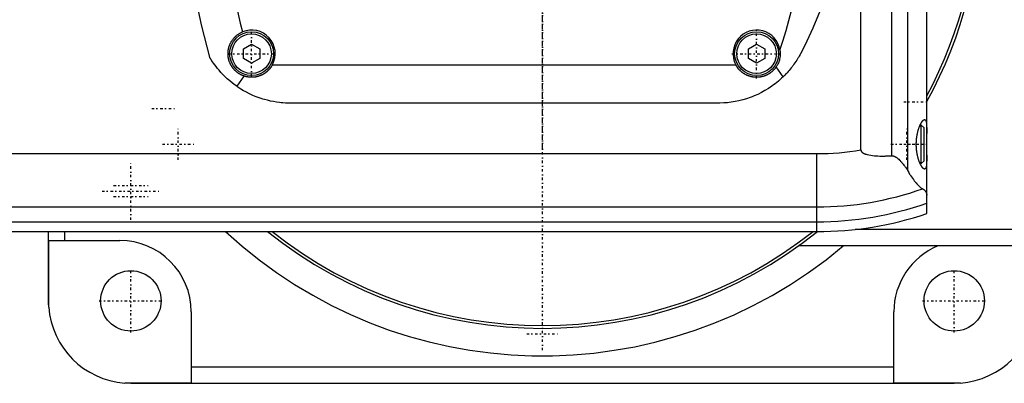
# Model space of a CAD drawing. Extents: x -502 to 174, y -90 to 90.
# Tile 4 of 6: x -95 to 84, y -90 to -24. Entities that reach past the tile are written whole.
import ezdxf

# ---------------------------------------------------------------- set-up
doc = ezdxf.new("R2010")
doc.units = 0
doc.linetypes.add('CENTER', pattern=[1.5, 0.45, -0.5, 0.05, -0.5])
doc.layers.add('AM_0', color=7, linetype='CONTINUOUS')
doc.layers.add('AM_7', color=7, linetype='CENTER')

msp = doc.modelspace()

# ---------------------------------------------------------------- linework, layer by layer
at = {"layer": 'AM_0', "color": 7, "linetype": 'CONTINUOUS'}
for p, q in [((70, -59.1), (70, 59.1)), ((66.48, 51.17), (66.48, -51.17)), ((63.58, 48.57), (63.58, -48.57)), ((58, -47.52), (58, 47.52)), ((-54.5, -29.13), (-53, -28.27)), ((-53, -28.27), (-51.5, -29.13)), ((37.5, -29.13), (39, -28.27)), ((39, -28.27), (40.5, -29.13)), ((-54.5, -30.87), (-54.5, -29.13)), ((-51.5, -29.13), (-51.5, -30.87)), ((37.5, -30.87), (37.5, -29.13)), ((40.5, -29.13), (40.5, -30.87)), ((-53, -31.73), (-54.5, -30.87)), ((-51.5, -30.87), (-53, -31.73)), ((-49.19, -32), (35.19, -32)), ((39, -31.73), (37.5, -30.87)), ((40.5, -30.87), (39, -31.73)), ((-54.39, -34.07), (-55.72, -35.94)), ((43.84, -34.2), (42.58, -32.38)), ((32, -39), (-46, -39)), ((69, -43), (68.79, -43)), ((69.5, -43.5), (69, -43)), ((69, -50), (69, -43)), ((69.5, -49.5), (69.5, -43.5)), ((-125.1, -48.19), (50, -48.19)), ((50, -62.39), (50, -48.19)), ((68.79, -50), (69, -50)), ((69, -50), (69.5, -49.5)), ((-146.27, -57.89), (50, -57.89)), ((-187.95, -60.6), (50, -60.6)), ((-240, -62.39), (50, -62.39)), ((-90, -75), (-90, -62.39)), ((-87, -64), (-87, -62.39)), ((127, -62), (56.95, -62)), ((-89.96, -64), (-77, -64)), ((-89.96, -76.12), (-89.96, -64)), ((127, -65), (46.64, -65)), ((-64, -77), (-64, -89.96)), ((64, -89.96), (64, -77)), ((-64, -87), (64, -87)), ((-64, -89.96), (-76.12, -89.96)), ((-75, -90), (75, -90)), ((76.12, -89.96), (64, -89.96))]:
    msp.add_line(p, q, dxfattribs=at)
for points in [[(50.56, -22.12, 0), (49.26, -25.35, 0), (47.78, -28.5, 0), (46.98, -30.04, 0)], [(-54.39, -34.07, 0), (-54.44, -34.05, 0), (-54.53, -34.02, 0), (-54.62, -33.99, 0), (-54.66, -33.97, 0), (-54.7, -33.95, 0), (-54.79, -33.91, 0), (-54.88, -33.87, 0), (-54.96, -33.83, 0), (-55.05, -33.78, 0), (-55.13, -33.74, 0), (-55.17, -33.71, 0), (-55.21, -33.69, 0), (-55.29, -33.64, 0), (-55.37, -33.59, 0), (-55.45, -33.53, 0), (-55.53, -33.48, 0), (-55.6, -33.42, 0), (-55.64, -33.39, 0), (-55.68, -33.36, 0), (-55.75, -33.3, 0), (-55.82, -33.24, 0), (-55.86, -33.21, 0), (-55.9, -33.18, 0), (-55.96, -33.11, 0), (-56.03, -33.05, 0), (-56.07, -33.01, 0), (-56.1, -32.98, 0), (-56.17, -32.91, 0), (-56.23, -32.84, 0), (-56.29, -32.77, 0), (-56.35, -32.69, 0), (-56.41, -32.62, 0), (-56.44, -32.58, 0), (-56.47, -32.54, 0), (-56.53, -32.46, 0), (-56.58, -32.38, 0), (-56.63, -32.3, 0), (-56.69, -32.22, 0), (-56.73, -32.13, 0), (-56.76, -32.09, 0), (-56.78, -32.05, 0), (-56.83, -31.96, 0), (-56.87, -31.87, 0), (-56.91, -31.79, 0), (-56.95, -31.7, 0), (-56.99, -31.61, 0), (-57.01, -31.56, 0), (-57.02, -31.52, 0), (-57.06, -31.43, 0), (-57.09, -31.33, 0), (-57.12, -31.24, 0), (-57.14, -31.14, 0), (-57.17, -31.05, 0), (-57.18, -31, 0), (-57.19, -30.95, 0), (-57.21, -30.86, 0), (-57.23, -30.76, 0), (-57.25, -30.67, 0), (-57.26, -30.57, 0), (-57.27, -30.47, 0), (-57.28, -30.43, 0), (-57.28, -30.38, 0), (-57.29, -30.28, 0), (-57.3, -30.18, 0), (-57.3, -30.14, 0), (-57.3, -30.09, 0), (-57.3, -29.99, 0), (-57.3, -29.9, 0), (-57.3, -29.85, 0), (-57.3, -29.8, 0), (-57.29, -29.7, 0), (-57.28, -29.61, 0), (-57.27, -29.51, 0), (-57.26, -29.42, 0), (-57.25, -29.32, 0), (-57.24, -29.27, 0), (-57.23, -29.23, 0), (-57.21, -29.13, 0), (-57.19, -29.04, 0), (-57.17, -28.95, 0), (-57.14, -28.86, 0), (-57.12, -28.76, 0), (-57.1, -28.72, 0), (-57.09, -28.67, 0), (-57.06, -28.58, 0), (-57.03, -28.49, 0), (-56.99, -28.41, 0), (-56.96, -28.32, 0), (-56.92, -28.23, 0), (-56.9, -28.19, 0), (-56.88, -28.14, 0), (-56.84, -28.06, 0), (-56.79, -27.98, 0), (-56.75, -27.89, 0), (-56.7, -27.81, 0), (-56.65, -27.73, 0), (-56.63, -27.69, 0), (-56.6, -27.65, 0), (-56.55, -27.57, 0), (-56.49, -27.49, 0), (-56.44, -27.41, 0), (-56.38, -27.34, 0), (-56.32, -27.26, 0), (-56.29, -27.23, 0), (-56.26, -27.19, 0), (-56.19, -27.12, 0), (-56.13, -27.05, 0), (-56.09, -27.01, 0), (-56.06, -26.98, 0), (-55.99, -26.91, 0), (-55.92, -26.84, 0), (-55.89, -26.81, 0), (-55.85, -26.78, 0), (-55.78, -26.72, 0), (-55.7, -26.65, 0), (-55.63, -26.59, 0), (-55.55, -26.54, 0), (-55.47, -26.48, 0), (-55.43, -26.45, 0), (-55.39, -26.42, 0), (-55.31, -26.37, 0), (-55.22, -26.32, 0), (-55.14, -26.27, 0), (-55.05, -26.22, 0), (-54.97, -26.18, 0), (-54.92, -26.15, 0), (-54.88, -26.13, 0), (-54.79, -26.09, 0), (-54.7, -26.05, 0), (-54.66, -26.03, 0)], [(43.25, -29.34, 0), (43.26, -29.43, 0), (43.28, -29.61, 0), (43.29, -29.78, 0), (43.3, -29.87, 0), (43.3, -29.96, 0), (43.3, -30.13, 0), (43.29, -30.31, 0), (43.27, -30.49, 0), (43.25, -30.66, 0), (43.22, -30.83, 0), (43.2, -30.92, 0), (43.18, -31.01, 0), (43.14, -31.18, 0), (43.08, -31.35, 0), (43.03, -31.51, 0), (42.96, -31.68, 0), (42.89, -31.84, 0), (42.85, -31.92, 0), (42.81, -32, 0), (42.72, -32.15, 0), (42.63, -32.3, 0), (42.58, -32.38, 0)], [(46.98, -30.04, 0), (46.91, -30.17, 0), (46.76, -30.43, 0), (46.61, -30.68, 0), (46.54, -30.81, 0), (46.46, -30.94, 0), (46.31, -31.18, 0), (46.15, -31.43, 0), (45.98, -31.67, 0), (45.81, -31.91, 0), (45.64, -32.14, 0), (45.56, -32.26, 0), (45.47, -32.37, 0), (45.29, -32.6, 0), (45.11, -32.82, 0), (44.92, -33.05, 0), (44.73, -33.26, 0), (44.54, -33.48, 0), (44.44, -33.58, 0), (44.35, -33.69, 0), (44.15, -33.89, 0), (43.94, -34.1, 0), (43.84, -34.2, 0)], [(-55.72, -35.94, 0), (-55.99, -35.76, 0), (-56.5, -35.37, 0), (-56.99, -34.97, 0), (-57.22, -34.77, 0), (-57.44, -34.57, 0), (-57.86, -34.18, 0), (-58.25, -33.78, 0), (-58.61, -33.4, 0), (-58.93, -33.03, 0), (-59.22, -32.68, 0), (-59.36, -32.52, 0), (-59.48, -32.35, 0), (-59.72, -32.04, 0), (-59.93, -31.74, 0), (-60.12, -31.47, 0), (-60.22, -31.32, 0), (-60.25, -31.28, 0), (-60.27, -31.24, 0), (-60.28, -31.22, 0), (-60.3, -31.2, 0), (-60.32, -31.16, 0), (-60.34, -31.12, 0), (-60.37, -31.09, 0), (-60.39, -31.05, 0), (-60.41, -31.02, 0), (-60.42, -31, 0), (-60.43, -30.99, 0), (-60.45, -30.96, 0), (-60.47, -30.93, 0), (-60.48, -30.91, 0), (-60.48, -30.9, 0), (-60.5, -30.87, 0), (-60.52, -30.84, 0), (-60.53, -30.83, 0), (-60.53, -30.82, 0), (-60.55, -30.79, 0), (-60.56, -30.77, 0), (-60.58, -30.75, 0), (-60.59, -30.73, 0), (-60.6, -30.71, 0), (-60.6, -30.7, 0), (-60.61, -30.69, 0), (-60.62, -30.68, 0), (-60.63, -30.66, 0), (-60.63, -30.65, 0), (-60.64, -30.64, 0), (-60.64, -30.63, 0), (-60.65, -30.63, 0), (-60.65, -30.63, 0), (-60.65, -30.62, 0), (-60.65, -30.62, 0), (-60.65, -30.62, 0)], [(-49.19, -32, 0), (-49.21, -32.03, 0), (-49.23, -32.08, 0), (-49.26, -32.13, 0), (-49.28, -32.15, 0), (-49.29, -32.18, 0), (-49.32, -32.22, 0), (-49.35, -32.27, 0), (-49.38, -32.32, 0), (-49.41, -32.37, 0), (-49.44, -32.42, 0), (-49.46, -32.44, 0), (-49.48, -32.46, 0), (-49.51, -32.51, 0), (-49.54, -32.56, 0), (-49.58, -32.6, 0), (-49.61, -32.64, 0), (-49.64, -32.69, 0), (-49.66, -32.71, 0), (-49.68, -32.73, 0), (-49.72, -32.77, 0), (-49.75, -32.82, 0), (-49.77, -32.84, 0), (-49.79, -32.86, 0), (-49.82, -32.9, 0), (-49.86, -32.94, 0), (-49.88, -32.96, 0), (-49.9, -32.98, 0), (-49.94, -33.02, 0), (-49.98, -33.06, 0), (-50.01, -33.09, 0), (-50.05, -33.13, 0), (-50.09, -33.17, 0), (-50.12, -33.19, 0), (-50.14, -33.21, 0), (-50.18, -33.24, 0), (-50.22, -33.28, 0), (-50.26, -33.32, 0), (-50.31, -33.35, 0), (-50.35, -33.39, 0), (-50.37, -33.4, 0), (-50.39, -33.42, 0), (-50.44, -33.45, 0), (-50.48, -33.49, 0), (-50.53, -33.52, 0), (-50.58, -33.55, 0), (-50.62, -33.58, 0), (-50.65, -33.6, 0), (-50.67, -33.61, 0), (-50.72, -33.65, 0), (-50.77, -33.68, 0), (-50.82, -33.7, 0), (-50.87, -33.73, 0), (-50.92, -33.76, 0), (-50.94, -33.77, 0), (-50.97, -33.79, 0), (-51.02, -33.82, 0), (-51.07, -33.84, 0), (-51.12, -33.87, 0), (-51.17, -33.89, 0), (-51.22, -33.92, 0), (-51.25, -33.93, 0), (-51.28, -33.94, 0), (-51.33, -33.96, 0), (-51.38, -33.98, 0), (-51.41, -33.99, 0), (-51.43, -34, 0), (-51.49, -34.03, 0), (-51.54, -34.05, 0), (-51.57, -34.05, 0), (-51.6, -34.06, 0), (-51.65, -34.08, 0), (-51.7, -34.1, 0), (-51.76, -34.12, 0), (-51.81, -34.13, 0), (-51.87, -34.15, 0), (-51.9, -34.16, 0), (-51.92, -34.16, 0), (-51.98, -34.18, 0), (-52.04, -34.19, 0), (-52.09, -34.2, 0), (-52.15, -34.21, 0), (-52.2, -34.23, 0), (-52.23, -34.23, 0), (-52.26, -34.24, 0), (-52.31, -34.25, 0), (-52.37, -34.25, 0), (-52.43, -34.26, 0), (-52.48, -34.27, 0), (-52.54, -34.28, 0), (-52.57, -34.28, 0), (-52.59, -34.28, 0), (-52.65, -34.29, 0), (-52.7, -34.29, 0), (-52.76, -34.29, 0), (-52.82, -34.3, 0), (-52.87, -34.3, 0), (-52.9, -34.3, 0), (-52.93, -34.3, 0), (-52.98, -34.3, 0), (-53.03, -34.3, 0), (-53.09, -34.3, 0), (-53.14, -34.3, 0), (-53.2, -34.3, 0), (-53.23, -34.29, 0), (-53.25, -34.29, 0), (-53.31, -34.29, 0), (-53.37, -34.28, 0), (-53.39, -34.28, 0), (-53.42, -34.28, 0), (-53.48, -34.27, 0), (-53.53, -34.27, 0), (-53.56, -34.26, 0), (-53.59, -34.26, 0), (-53.64, -34.25, 0), (-53.7, -34.24, 0), (-53.76, -34.23, 0), (-53.81, -34.22, 0), (-53.87, -34.21, 0), (-53.9, -34.21, 0), (-53.92, -34.2, 0), (-53.98, -34.19, 0), (-54.03, -34.17, 0), (-54.09, -34.16, 0), (-54.15, -34.14, 0), (-54.2, -34.13, 0), (-54.23, -34.12, 0), (-54.26, -34.11, 0), (-54.31, -34.1, 0), (-54.36, -34.08, 0), (-54.39, -34.07, 0)], [(42.58, -32.38, 0), (42.56, -32.41, 0), (42.51, -32.48, 0), (42.46, -32.55, 0), (42.44, -32.58, 0), (42.42, -32.61, 0), (42.37, -32.68, 0), (42.31, -32.74, 0), (42.26, -32.8, 0), (42.21, -32.86, 0), (42.15, -32.92, 0), (42.13, -32.95, 0), (42.1, -32.98, 0), (42.04, -33.04, 0), (41.99, -33.09, 0), (41.93, -33.15, 0), (41.87, -33.2, 0), (41.81, -33.26, 0), (41.78, -33.28, 0), (41.75, -33.31, 0), (41.68, -33.36, 0), (41.62, -33.41, 0), (41.58, -33.44, 0), (41.55, -33.46, 0), (41.48, -33.51, 0), (41.42, -33.56, 0), (41.38, -33.58, 0), (41.35, -33.6, 0), (41.28, -33.65, 0), (41.21, -33.69, 0), (41.13, -33.73, 0), (41.06, -33.77, 0), (40.99, -33.81, 0), (40.95, -33.83, 0), (40.91, -33.85, 0), (40.84, -33.89, 0), (40.76, -33.92, 0), (40.68, -33.96, 0), (40.61, -33.99, 0), (40.53, -34.02, 0), (40.49, -34.03, 0), (40.45, -34.05, 0), (40.37, -34.08, 0), (40.29, -34.1, 0), (40.21, -34.13, 0), (40.13, -34.15, 0), (40.05, -34.17, 0), (40.01, -34.18, 0), (39.97, -34.19, 0), (39.89, -34.21, 0), (39.8, -34.22, 0), (39.72, -34.24, 0), (39.64, -34.25, 0), (39.56, -34.26, 0), (39.52, -34.27, 0), (39.48, -34.27, 0), (39.4, -34.28, 0), (39.31, -34.29, 0), (39.23, -34.29, 0), (39.15, -34.3, 0), (39.07, -34.3, 0), (39.03, -34.3, 0), (38.99, -34.3, 0), (38.91, -34.3, 0), (38.83, -34.3, 0), (38.79, -34.29, 0), (38.75, -34.29, 0), (38.67, -34.29, 0), (38.59, -34.28, 0), (38.55, -34.28, 0), (38.51, -34.27, 0), (38.42, -34.26, 0), (38.34, -34.25, 0), (38.26, -34.24, 0), (38.18, -34.22, 0), (38.1, -34.2, 0), (38.06, -34.2, 0), (38.02, -34.19, 0), (37.93, -34.17, 0), (37.85, -34.14, 0), (37.77, -34.12, 0), (37.69, -34.1, 0), (37.61, -34.07, 0), (37.57, -34.06, 0), (37.53, -34.04, 0), (37.45, -34.01, 0), (37.38, -33.98, 0), (37.3, -33.95, 0), (37.22, -33.92, 0), (37.15, -33.88, 0), (37.11, -33.86, 0), (37.07, -33.84, 0), (37, -33.8, 0), (36.92, -33.76, 0), (36.85, -33.72, 0), (36.78, -33.68, 0), (36.71, -33.64, 0), (36.67, -33.62, 0), (36.64, -33.59, 0), (36.57, -33.55, 0), (36.5, -33.5, 0), (36.43, -33.45, 0), (36.37, -33.4, 0), (36.3, -33.35, 0), (36.27, -33.32, 0), (36.24, -33.3, 0), (36.18, -33.25, 0), (36.12, -33.19, 0), (36.09, -33.16, 0), (36.06, -33.14, 0), (36, -33.08, 0), (35.95, -33.03, 0), (35.92, -33, 0), (35.89, -32.97, 0), (35.83, -32.91, 0), (35.78, -32.85, 0), (35.73, -32.79, 0), (35.67, -32.73, 0), (35.62, -32.66, 0), (35.6, -32.63, 0), (35.57, -32.6, 0), (35.52, -32.53, 0), (35.48, -32.46, 0), (35.43, -32.4, 0), (35.38, -32.33, 0), (35.34, -32.25, 0), (35.32, -32.22, 0), (35.3, -32.18, 0), (35.25, -32.11, 0), (35.21, -32.04, 0), (35.19, -32, 0)], [(43.84, -34.2, 0), (43.55, -34.48, 0), (42.96, -34.99, 0), (42.38, -35.46, 0), (42.08, -35.69, 0), (41.78, -35.91, 0), (41.16, -36.32, 0), (40.52, -36.71, 0), (39.87, -37.07, 0), (39.21, -37.4, 0), (38.53, -37.7, 0), (38.19, -37.83, 0), (37.85, -37.96, 0), (37.16, -38.2, 0), (36.46, -38.4, 0), (35.77, -38.58, 0), (35.07, -38.72, 0), (34.38, -38.83, 0), (34.03, -38.88, 0), (33.69, -38.92, 0), (33, -38.97, 0), (32.33, -39, 0), (32, -39, 0)], [(-46, -39, 0), (-46.27, -39, 0), (-46.8, -38.98, 0), (-47.34, -38.95, 0), (-47.62, -38.92, 0), (-47.89, -38.89, 0), (-48.45, -38.82, 0), (-49, -38.73, 0), (-49.56, -38.62, 0), (-50.12, -38.49, 0), (-50.68, -38.34, 0), (-50.95, -38.26, 0), (-51.23, -38.18, 0), (-51.78, -37.99, 0), (-52.33, -37.78, 0), (-52.88, -37.55, 0), (-53.41, -37.3, 0), (-53.94, -37.03, 0), (-54.2, -36.89, 0), (-54.46, -36.74, 0), (-54.98, -36.44, 0), (-55.48, -36.11, 0), (-55.72, -35.94, 0)], [(69.59, -51, 0), (69.58, -51, 0), (69.55, -51, 0), (69.52, -50.99, 0), (69.51, -50.98, 0), (69.49, -50.98, 0), (69.46, -50.96, 0), (69.43, -50.94, 0), (69.4, -50.92, 0), (69.37, -50.9, 0), (69.33, -50.87, 0), (69.32, -50.85, 0), (69.3, -50.83, 0), (69.26, -50.8, 0), (69.23, -50.75, 0), (69.19, -50.71, 0), (69.16, -50.66, 0), (69.12, -50.61, 0), (69.1, -50.58, 0), (69.08, -50.55, 0), (69.05, -50.49, 0), (69.01, -50.43, 0), (68.99, -50.4, 0), (68.97, -50.37, 0), (68.93, -50.3, 0), (68.9, -50.23, 0), (68.88, -50.19, 0), (68.86, -50.15, 0), (68.82, -50.08, 0), (68.78, -50, 0), (68.75, -49.91, 0), (68.71, -49.83, 0), (68.68, -49.74, 0), (68.66, -49.7, 0), (68.64, -49.66, 0), (68.61, -49.57, 0), (68.58, -49.47, 0), (68.54, -49.38, 0), (68.51, -49.27, 0), (68.48, -49.17, 0), (68.46, -49.12, 0), (68.45, -49.07, 0), (68.42, -48.96, 0), (68.39, -48.84, 0), (68.36, -48.73, 0), (68.33, -48.61, 0), (68.3, -48.49, 0), (68.29, -48.43, 0), (68.28, -48.37, 0), (68.25, -48.25, 0), (68.23, -48.13, 0), (68.21, -48, 0), (68.19, -47.87, 0), (68.17, -47.74, 0), (68.16, -47.68, 0), (68.15, -47.61, 0), (68.14, -47.48, 0), (68.13, -47.35, 0), (68.12, -47.22, 0), (68.11, -47.09, 0), (68.1, -46.96, 0), (68.1, -46.89, 0), (68.09, -46.83, 0), (68.09, -46.69, 0), (68.09, -46.56, 0), (68.09, -46.5, 0), (68.09, -46.44, 0), (68.09, -46.31, 0), (68.09, -46.17, 0), (68.1, -46.11, 0), (68.1, -46.04, 0), (68.11, -45.91, 0), (68.12, -45.78, 0), (68.13, -45.65, 0), (68.14, -45.52, 0), (68.15, -45.39, 0), (68.16, -45.32, 0), (68.17, -45.26, 0), (68.19, -45.13, 0), (68.21, -45, 0), (68.23, -44.87, 0), (68.25, -44.75, 0), (68.28, -44.63, 0), (68.29, -44.57, 0), (68.3, -44.51, 0), (68.33, -44.39, 0), (68.36, -44.27, 0), (68.39, -44.16, 0), (68.42, -44.04, 0), (68.45, -43.93, 0), (68.46, -43.88, 0), (68.48, -43.83, 0), (68.51, -43.73, 0), (68.54, -43.62, 0), (68.58, -43.53, 0), (68.61, -43.43, 0), (68.64, -43.34, 0), (68.66, -43.3, 0), (68.68, -43.26, 0), (68.71, -43.17, 0), (68.75, -43.09, 0), (68.78, -43, 0), (68.82, -42.92, 0), (68.86, -42.85, 0), (68.88, -42.81, 0), (68.9, -42.77, 0), (68.93, -42.7, 0), (68.97, -42.63, 0), (68.99, -42.6, 0), (69.01, -42.57, 0), (69.05, -42.51, 0), (69.08, -42.45, 0), (69.1, -42.42, 0), (69.12, -42.39, 0), (69.16, -42.34, 0), (69.19, -42.29, 0), (69.23, -42.25, 0), (69.26, -42.2, 0), (69.3, -42.17, 0), (69.32, -42.15, 0), (69.33, -42.13, 0), (69.37, -42.1, 0), (69.4, -42.08, 0), (69.43, -42.06, 0), (69.46, -42.04, 0), (69.49, -42.02, 0), (69.51, -42.02, 0), (69.52, -42.01, 0), (69.55, -42, 0), (69.58, -42, 0), (69.59, -42, 0)], [(69.59, -42, 0), (69.62, -42, 0), (69.67, -42.02, 0), (69.72, -42.05, 0), (69.74, -42.07, 0), (69.76, -42.1, 0), (69.8, -42.17, 0), (69.84, -42.25, 0), (69.87, -42.35, 0), (69.9, -42.47, 0), (69.92, -42.6, 0), (69.93, -42.68, 0), (69.94, -42.75, 0), (69.96, -42.92, 0), (69.97, -43.09, 0), (69.98, -43.27, 0), (69.99, -43.47, 0), (69.99, -43.67, 0), (70, -43.78, 0), (70, -43.9, 0), (70, -44.13, 0), (70, -44.38, 0), (70, -44.5, 0)], [(58, -47.52, 0), (58, -47.53, 0), (58, -47.54, 0), (58, -47.55, 0), (58, -47.55, 0), (58, -47.56, 0), (58, -47.57, 0), (58, -47.57, 0), (58, -47.58, 0), (58.01, -47.59, 0), (58.01, -47.6, 0), (58.01, -47.61, 0), (58.01, -47.61, 0), (58.01, -47.62, 0), (58.01, -47.63, 0), (58.02, -47.64, 0), (58.02, -47.65, 0), (58.02, -47.66, 0), (58.02, -47.66, 0), (58.02, -47.67, 0), (58.03, -47.67, 0), (58.03, -47.68, 0), (58.03, -47.69, 0), (58.03, -47.69, 0), (58.04, -47.7, 0), (58.04, -47.71, 0), (58.04, -47.71, 0), (58.04, -47.72, 0), (58.05, -47.73, 0), (58.05, -47.73, 0), (58.06, -47.74, 0), (58.06, -47.75, 0), (58.07, -47.76, 0), (58.07, -47.76, 0), (58.07, -47.77, 0), (58.07, -47.78, 0), (58.08, -47.78, 0), (58.08, -47.79, 0), (58.09, -47.8, 0), (58.09, -47.81, 0), (58.1, -47.81, 0), (58.1, -47.81, 0), (58.11, -47.82, 0), (58.11, -47.83, 0), (58.12, -47.83, 0), (58.12, -47.84, 0), (58.13, -47.85, 0), (58.13, -47.85, 0), (58.13, -47.86, 0), (58.14, -47.86, 0), (58.15, -47.87, 0), (58.17, -47.89, 0), (58.21, -47.93, 0), (58.23, -47.95, 0), (58.25, -47.97, 0), (58.3, -48, 0), (58.34, -48.03, 0), (58.39, -48.06, 0), (58.44, -48.09, 0), (58.49, -48.11, 0), (58.51, -48.13, 0), (58.54, -48.14, 0), (58.59, -48.16, 0), (58.64, -48.19, 0), (58.67, -48.2, 0), (58.69, -48.21, 0), (58.75, -48.23, 0), (58.8, -48.25, 0), (58.82, -48.26, 0), (58.85, -48.27, 0), (58.9, -48.28, 0), (58.95, -48.3, 0), (59.13, -48.35, 0), (59.46, -48.43, 0), (59.8, -48.49, 0), (60.14, -48.54, 0), (60.46, -48.57, 0), (60.62, -48.58, 0), (60.78, -48.6, 0), (61.1, -48.62, 0), (61.42, -48.63, 0), (61.74, -48.63, 0), (62.07, -48.63, 0), (62.4, -48.63, 0), (62.57, -48.62, 0), (62.74, -48.62, 0), (63.07, -48.6, 0), (63.41, -48.58, 0), (63.58, -48.57, 0)], [(63.58, -48.57, 0), (63.6, -48.57, 0), (63.63, -48.57, 0), (63.67, -48.57, 0), (63.68, -48.57, 0), (63.7, -48.57, 0), (63.73, -48.57, 0), (63.76, -48.57, 0), (63.8, -48.58, 0), (63.83, -48.58, 0), (63.86, -48.59, 0), (63.88, -48.59, 0), (63.9, -48.6, 0), (63.93, -48.61, 0), (63.96, -48.62, 0), (63.99, -48.63, 0), (64.02, -48.64, 0), (64.06, -48.65, 0), (64.07, -48.66, 0), (64.09, -48.66, 0), (64.12, -48.68, 0), (64.15, -48.69, 0), (64.16, -48.7, 0), (64.18, -48.71, 0), (64.21, -48.72, 0), (64.24, -48.74, 0), (64.25, -48.74, 0), (64.27, -48.75, 0), (64.3, -48.77, 0), (64.32, -48.79, 0), (64.35, -48.8, 0), (64.38, -48.82, 0), (64.41, -48.84, 0), (64.42, -48.85, 0), (64.44, -48.86, 0), (64.47, -48.88, 0), (64.49, -48.9, 0), (64.59, -48.97, 0), (64.74, -49.1, 0), (64.9, -49.23, 0), (65.05, -49.38, 0), (65.13, -49.46, 0), (65.21, -49.54, 0), (65.37, -49.71, 0), (65.53, -49.9, 0), (65.69, -50.09, 0), (65.84, -50.28, 0), (66, -50.48, 0), (66.07, -50.58, 0), (66.14, -50.68, 0), (66.28, -50.88, 0), (66.41, -51.07, 0), (66.48, -51.17, 0)], [(70, -48.5, 0), (70, -48.62, 0), (70, -48.87, 0), (70, -49.1, 0), (70, -49.22, 0), (69.99, -49.33, 0), (69.99, -49.53, 0), (69.98, -49.73, 0), (69.97, -49.91, 0), (69.96, -50.08, 0), (69.94, -50.25, 0), (69.93, -50.32, 0), (69.92, -50.4, 0), (69.9, -50.53, 0), (69.87, -50.65, 0), (69.84, -50.75, 0), (69.8, -50.83, 0), (69.76, -50.9, 0), (69.74, -50.93, 0), (69.72, -50.95, 0), (69.67, -50.98, 0), (69.62, -51, 0), (69.59, -51, 0)], [(66.48, -51.17, 0), (66.55, -51.33, 0), (66.72, -51.62, 0), (66.88, -51.91, 0), (66.97, -52.04, 0), (67.05, -52.18, 0), (67.22, -52.44, 0), (67.39, -52.68, 0), (67.56, -52.91, 0), (67.72, -53.13, 0), (67.89, -53.34, 0), (67.97, -53.44, 0), (68.05, -53.53, 0), (68.21, -53.71, 0), (68.37, -53.87, 0), (68.52, -54.02, 0), (68.66, -54.16, 0), (68.8, -54.28, 0), (68.87, -54.34, 0), (68.94, -54.39, 0), (69.06, -54.49, 0), (69.18, -54.57, 0), (69.24, -54.6, 0)], [(69.24, -54.6, 0), (69.28, -54.63, 0), (69.37, -54.68, 0), (69.44, -54.73, 0), (69.48, -54.76, 0), (69.51, -54.79, 0), (69.58, -54.85, 0), (69.64, -54.91, 0), (69.7, -54.97, 0), (69.75, -55.03, 0), (69.79, -55.1, 0), (69.82, -55.13, 0), (69.84, -55.16, 0), (69.87, -55.23, 0), (69.9, -55.3, 0), (69.93, -55.37, 0), (69.95, -55.44, 0), (69.97, -55.51, 0), (69.98, -55.55, 0), (69.99, -55.58, 0), (69.99, -55.66, 0), (70, -55.74, 0), (70, -55.78, 0)], [(-89.96, -76.12, 0), (-89.97, -75.93, 0), (-89.99, -75.56, 0), (-90, -75.18, 0), (-90, -75, 0)], [(-75, -90, 0), (-75.18, -90, 0), (-75.56, -89.99, 0), (-75.93, -89.97, 0), (-76.12, -89.96, 0)], [(76.12, -89.96, 0), (75.93, -89.97, 0), (75.56, -89.99, 0), (75.18, -90, 0), (75, -90, 0)]]:
    msp.add_polyline3d(points, dxfattribs=at)
for centre, radius in [((-53, -30), 4), ((-53, -30), 3.6), ((39, -30), 4), ((39, -30), 3.6), ((-75, -75), 5.5), ((75, -75), 5.5)]:
    msp.add_circle(centre, radius, dxfattribs=at)
for centre, radius, start, end in [((0, 0), 80, 331.045, 28.955), ((0, 0), 79.5, 331.7031, 28.2969), ((45, 0), 110, 163.8371, 196.1629), ((-45, 0), 93, 341.6079, 18.3921), ((45, 0), 103, 165.3606, 194.6394), ((-53, -30), 4.3, 332.2823, 112.6532), ((39, -30), 4.3, 8.7868, 207.7177), ((50, 0), 48.19, 270, 279.5555), ((50, 0), 57.89, 270, 289.4116), ((50, 0), 60.6, 270, 289.2721), ((50, 0), 62.39, 270, 288.6977), ((0, 0), 85, 227.2208, 310.1192), ((0, 0), 80, 231.2468, 308.7532), ((0, 0), 79.5, 231.698, 308.302), ((-77, -77), 13, 0, 90), ((77, -77), 13, 112.6199, 180), ((-75, -75), 15, 184.2866, 265.7134), ((75, -75), 15, 274.2866, 355.7134)]:
    msp.add_arc(centre, radius, start, end, dxfattribs=at)
at = {"layer": 'AM_7', "color": 4, "linetype": 'CENTER'}
for p, q in [((0, -84), (0, 84)), ((0, -47.25), (0, 47.25)), ((-53, -34.2), (-53, -25.8)), ((39, -34.52), (39, -25.48)), ((-57.2, -30), (-48.8, -30)), ((34.48, -30), (43.52, -30)), ((65.8, -38.75), (70.2, -38.75)), ((-71.2, -40), (-66.8, -40)), ((-66.35, -49.35), (-66.35, -43.57)), ((66.35, -49.35), (66.35, -43.57)), ((-69.24, -46.46), (-63.46, -46.46)), ((63.46, -46.46), (69.24, -46.46)), ((65.8, -46.5), (70.2, -46.5)), ((-75, -60.25), (-75, -49.75)), ((-80.25, -55), (-69.75, -55)), ((-78.15, -54), (-71.85, -54)), ((-78.15, -56), (-71.85, -56)), ((-75, -80.78), (-75, -69.22)), ((75, -80.78), (75, -69.22)), ((-80.78, -75), (-69.22, -75)), ((69.22, -75), (80.78, -75)), ((-2.89, -81), (2.89, -81))]:
    msp.add_line(p, q, dxfattribs=at)

doc.saveas('drawing.dxf')
